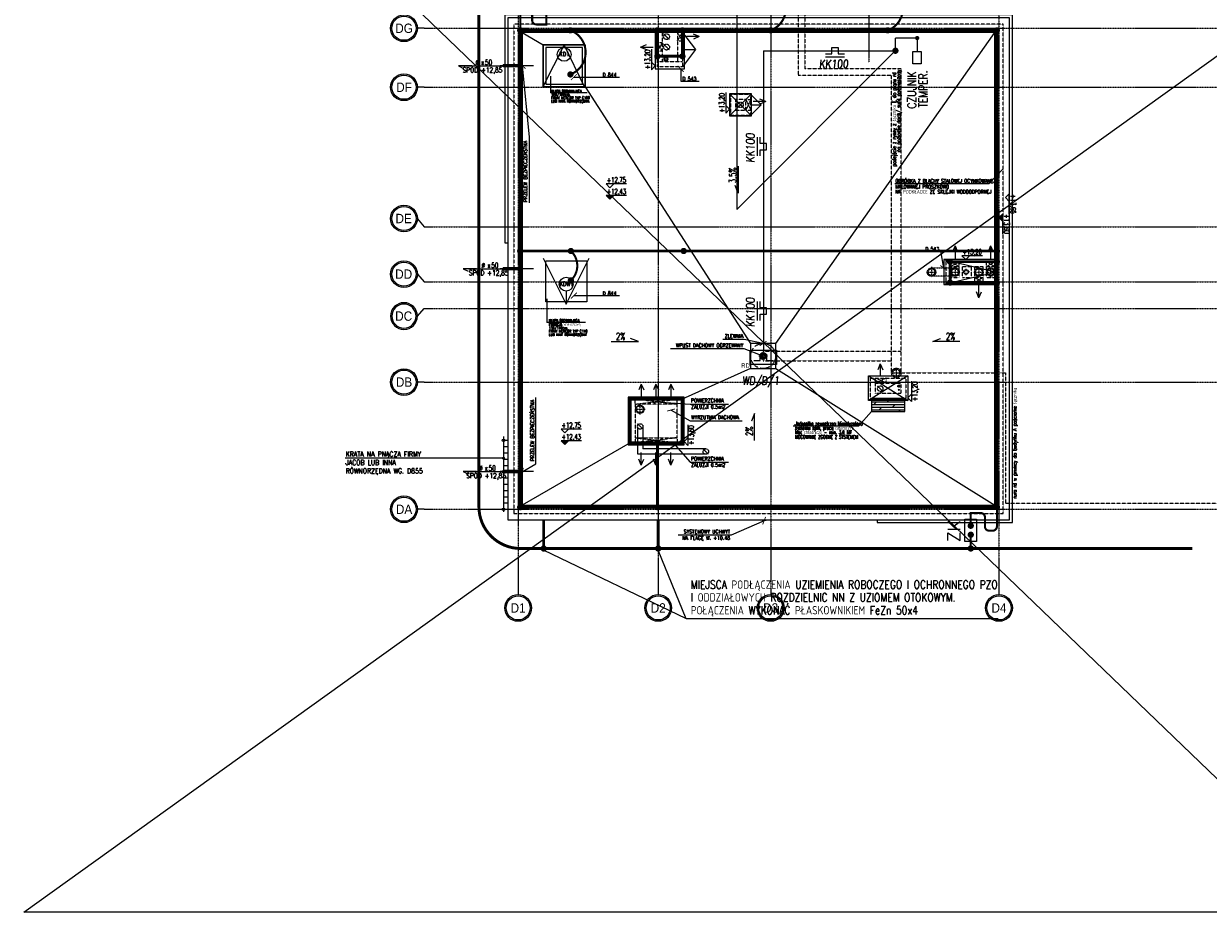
# Model space of a CAD drawing. Extents: x 3880 to 129921, y -116796 to -57711.
# Tile 36 of 110: x 49751 to 52584, y -104168 to -102044. Entities that reach past the tile are written whole.
import ezdxf
from ezdxf.enums import TextEntityAlignment as Align

# ---------------------------------------------------------------- set-up
doc = ezdxf.new("R2010")
doc.units = 0
doc.header["$LTSCALE"] = 2
for name, pattern in [('00-inst$0$DASHDOT', [1, 0.5, -0.25, 0, -0.25]), ('ACAD_ISO02W100', [15, 12, -3]), ('ACAD_ISO10W100', [18.5, 12, -3, 0.5, -3]), ('CENTER', [2, 1.25, -0.25, 0.25, -0.25]), ('DASHED', [0.75, 0.5, -0.25]), ('DASHED2', [0.375, 0.25, -0.125]), ('HIDDEN', [9.525, 6.35, -3.175])]:
    doc.linetypes.add(name, pattern=pattern)
doc.layers.get('0').update_dxf_attribs({"color": 101, "linetype": 'CONTINUOUS'})
for name, color, linetype in [('BEMM_OPIS_OKIEN', 51, 'CONTINUOUS'), ('E35', 6, 'CONTINUOUS'), ('E50', 3, 'CONTINUOUS'), ('Fas-metal-widok', 8, 'CONTINUOUS'), ('ins-kan-deszcz', 132, 'CONTINUOUS'), ('Ins-went', 141, 'CONTINUOUS'), ('Ins-wod', 152, 'CONTINUOUS'), ('Ins-wod-opis', 155, 'CONTINUOUS'), ('Mks-piony', 86, 'CONTINUOUS'), ('Opis-info', 2, 'CONTINUOUS'), ('Opis-rzedne', 52, 'CONTINUOUS'), ('Opis-spadki', 61, 'CONTINUOUS'), ('Opis-wykonczen', 2, 'CONTINUOUS'), ('Os-osie glowne', 1, 'CENTER'), ('Os-osie-opis', 2, 'CONTINUOUS'), ('Sch-opis', 51, 'CONTINUOUS'), ('W-idok', 9, 'CONTINUOUS'), ('W-izol-w', 144, 'CONTINUOUS'), ('W-przebicia-ściany', 223, 'CONTINUOUS'), ('W-widok-spadki', 61, 'CONTINUOUS')]:
    doc.layers.add(name, color=color, linetype=linetype)
doc.styles.add('dwg_opis duży', font='ARIAL.TTF', dxfattribs={"width": 0.9})
doc.styles.add('dwg_opis podstawowy', font='romans.shx', dxfattribs={"width": 0.9})
doc.styles.add('ROMANS', font='romans', dxfattribs={"width": 0.85})
doc.styles.add('TYTUL2', font='ARIAL.TTF')
doc.dimstyles.new('CHMIELNA', dxfattribs={"dimscale": 3.5, "dimtxt": 4, "dimasz": 1.5, "dimexe": 3, "dimexo": 0, "dimgap": 1, "dimtad": 1, "dimdec": 1, "dimrnd": 0.5, "dimzin": 12, "dimdsep": 46, "dimtxsty": 'ROMANS', "dimblk": 'DIMTICK', "dimcen": 0.09, "dimse1": 1, "dimse2": 1, "dimclrd": 143, "dimclrt": 53, "dimadec": 0, "dimazin": 0, "dimtfac": 1, "dimtdec": 1, "dimtix": 1, "dimtmove": 2, "dimatfit": 2, "dimldrblk": 'ARCHTICK', "dimfxl": 0, "dimtolj": 1, "dimtzin": 0, "dimarcsym": 0})

# ---------------------------------------------------------------- blocks, each defined once
blk = doc.blocks.new('A$C5F9C5678')
at = {"layer": 'E35'}
for p, q in [((-54.2, 9.9), (-39.2, 9.9)), ((-39.2, 9.9), (-39.2, 24.9)), ((-39.2, 24.9), (-24.2, 24.9)), ((-24.2, 24.9), (-24.2, 9.9)), ((-24.2, 9.9), (-9.2, 9.9))]:
    blk.add_line(p, q, dxfattribs=at)
blk.add_lwpolyline([(-63.3, 34.4), (0, 34.4), (0, 0), (-63.3, 0)], close=True, dxfattribs=at)
blk = doc.blocks.new('A$C396C56EA')
at = {"layer": 'E35'}
for p, q in [((0, 0), (45, 0)), ((0, -6.9), (15, -6.9)), ((15, -6.9), (15, -21.9)), ((15, -21.9), (30, -21.9)), ((30, -21.9), (30, -6.9)), ((30, -6.9), (45, -6.9))]:
    blk.add_line(p, q, dxfattribs=at)
blk = doc.blocks.new('_kgjdskfgjkfh')
at = {"linetype": 'ACAD_ISO10W100'}
for p, q in [((10, 0), (-10, 0)), ((0, 10), (0, -10))]:
    blk.add_line(p, q, dxfattribs=at)
at = {"linetype": 'Continuous', "ltscale": 7}
for p, q in [((-8, 0), (-5, 0)), ((-7.6, 2.5), (-4.8, 1.5)), ((-6.5, 4.7), (-4, 2.9)), ((-4.7, 6.5), (-2.9, 4)), ((-2.5, 7.6), (-1.5, 4.8)), ((0, 8), (0, 5)), ((2.5, 7.6), (1.5, 4.8)), ((4.7, 6.5), (2.9, 4)), ((6.5, 4.7), (4, 2.9)), ((7.6, 2.5), (4.8, 1.5)), ((8, 0), (5, 0)), ((-7.6, -2.5), (-4.8, -1.5)), ((-6.5, -4.7), (-4, -2.9)), ((-4.7, -6.5), (-2.9, -4)), ((-2.5, -7.6), (-1.5, -4.8)), ((0, -8), (0, -5)), ((2.5, -7.6), (1.5, -4.8)), ((4.7, -6.5), (2.9, -4)), ((6.5, -4.7), (4, -2.9)), ((7.6, -2.5), (4.8, -1.5))]:
    blk.add_line(p, q, dxfattribs=at)
at = {"linetype": 'ACAD_ISO02W100'}
blk.add_circle((0, 0), 30, dxfattribs=at)
at = {"linetype": 'Continuous', "ltscale": 7}
for radius in [8, 5]:
    blk.add_circle((0, 0), radius, dxfattribs=at)
blk = doc.blocks.new('_STRZAŁKA_WENT')
for q in [(-6, -14), (0, -30.2), (6, -14)]:
    blk.add_line((0, 0), q)
blk = doc.blocks.new('dwg_kota kons 50')
blk.add_hatch(color=256).paths.add_polyline_path([(9, 9), (-9, 9), (0, 0)])
blk.add_lwpolyline([(39.75, 9), (-9, 9), (0, 0), (9, 9)])
at = {"style": 'dwg_opis podstawowy', "width": 0.6}
blk.add_attdef('KOTA_KONS', text='', height=12.75, dxfattribs=at).set_placement((15.375, 8.25), align=Align.BOTTOM_CENTER)
blk = doc.blocks.new('dwg_kota arch 50')
blk.add_lwpolyline([(39.75, 9), (-9, 9), (0, 0), (9, 9)])
at = {"style": 'dwg_opis podstawowy', "width": 0.6}
blk.add_attdef('KOTA_ARCH', text='', height=12.75, dxfattribs=at).set_placement((15.375, 8.25), align=Align.BOTTOM_CENTER)
blk = doc.blocks.new('ozn_opis-schodów1-rzut')
at = {"style": 'ROMANS', "width": 0.7}
blk.add_text('x', height=12, dxfattribs=at).set_placement((-3.3, 3))
at = {"ltscale": 25, "style": 'ROMANS', "width": 0.7}
blk.add_attdef('Ilość', text='', height=12, dxfattribs=at).set_placement((-7.7, 3), align=Align.RIGHT)
blk.add_attdef('Wysokość', (6.2, 3), '', height=12, dxfattribs=at)
blk.add_attdef('Długość', text='', height=12, dxfattribs=at).set_placement((0.4, -15), align=Align.CENTER)
blk = doc.blocks.new('_opis_osi_liczbowy')
blk.add_hatch(color=256).paths.add_polyline_path([(32, 32), (32, 28.8, -1), (32, -28.8), (32, -32, 1)])
for radius in [32, 28.8]:
    blk.add_circle((32, 0), radius)
at = {"style": 'dwg_opis duży', "width": 0.9}
blk.add_attdef('AXNAMEH', text='', height=22.4, rotation=90, dxfattribs=at).set_placement((32, 0), align=Align.MIDDLE_CENTER)
blk = doc.blocks.new('_opis_osi')
blk.add_hatch(color=256).paths.add_polyline_path([(32, -32), (28.8, -32, -1), (-28.8, -32), (-32, -32, 1)])
for radius in [32, 28.8]:
    blk.add_circle((0, -32), radius)
at = {"style": 'dwg_opis duży', "width": 0.9}
blk.add_attdef('AXNAMEV', text='', height=22.4, rotation=90, dxfattribs=at).set_placement((0, -32), align=Align.MIDDLE_CENTER)
blk = doc.blocks.new('_GFKJGKJ')
at = {"linetype": 'DASHED', "ltscale": 0.3}
for p, q in [((-11.2, 0), (11.3, 0)), ((0, 11.3), (0, -11.2))]:
    blk.add_line(p, q, dxfattribs=at)
for radius in [11.3, 8.25]:
    blk.add_circle((0, 0), radius, dxfattribs=at)
blk = doc.blocks.new('DIMTICK')
for p, q in [((-1, 0), (1, 0)), ((0, 1), (0, -1))]:
    blk.add_line(p, q)
at = {"const_width": 0.141}
blk.add_lwpolyline([(0.71, 0.71), (-0.71, -0.71)], dxfattribs=at)
blk = doc.blocks.new('ks110')
at = {"layer": 'Mks-piony', "color": 8, "linetype": '00-inst$0$DASHDOT', "ltscale": 5}
for p, q in [((661.7, 3062.2), (661.7, 3077.2)), ((654.2, 3069.7), (669.2, 3069.7))]:
    blk.add_line(p, q, dxfattribs=at)
at = {"layer": 'Mks-piony', "color": 8}
blk.add_circle((661.7, 3069.7), 7.5, dxfattribs=at)
at = {"layer": 'Mks-piony'}
blk.add_circle((661.7, 3069.7), 5.5, dxfattribs=at)
blk = doc.blocks.new('SPADKI')
at = {"ltscale": 25}
blk.add_lwpolyline([(0, 0), (0, -70), (-8, -50), (-8, -50)], dxfattribs=at)
at = {"ltscale": 25, "style": 'ROMANS', "width": 0.7}
blk.add_attdef('SP%', text='', height=18, rotation=90, dxfattribs=at).set_placement((-4.9, -24), align=Align.CENTER)
blk = doc.blocks.new('_SFHGFHDFHGJHK')
for p, q in [((-10, 9), (-10, -171)), ((-10, 0), (0, 0)), ((-10, -15), (0, -15)), ((-10, -30), (0, -30)), ((-10, -45), (0, -45)), ((-10, -60), (0, -60)), ((-10, -75), (0, -75)), ((-10, -90), (0, -90)), ((-10, -105), (0, -105)), ((-10, -120), (0, -120)), ((-10, -135), (0, -135)), ((-10, -150), (0, -150)), ((-10, -165), (0, -165))]:
    blk.add_line(p, q)
for centre in [(-10, 0), (-10, -75), (-10, -165)]:
    blk.add_circle(centre, 3)

msp = doc.modelspace()

# ---------------------------------------------------------------- hatches: boundary and pattern name
at = {"layer": 'Ins-went', "linetype": 'DASHED'}
h = msp.add_hatch(color=256, dxfattribs=at)
h.paths.add_polyline_path([(51841.533, -102919.223, 1), (51846.784, -102919.223, 1)])
h.paths.add_polyline_path([(51846.784, -102910.296, 1), (51841.533, -102910.296, 1)])
at = {"layer": 'Ins-went'}
h = msp.add_hatch(dxfattribs=at)
h.set_pattern_fill('DOLMIT', color=256, style=0)
h.set_pattern_definition([(6e-10, (486549.4226, -26913.1664), (-6e-11, 6.35), []), (45, (486549.423, -26913.166), (-12.69999134, 12.69999134), [8.98026, -17.9605])])
h.paths.add_polyline_path([(51858.547, -102971.117), (51858.547, -102941.117), (51778.547, -102941.117), (51778.547, -102971.117)])
at = {"layer": 'Opis-wykonczen'}
h = msp.add_hatch(color=256, dxfattribs=at)
edge = h.paths.add_edge_path()
edge.add_arc((50898.547, -103082.743), 2.5, 0, 360)

# ---------------------------------------------------------------- linework, layer by layer
at = {"layer": 'BEMM_OPIS_OKIEN'}
for p, q in [((51043.512, -102094.82), (51043.512, -102100.82)), ((51048.547, -102683.058), (51048.547, -102714.82))]:
    msp.add_line(p, q, dxfattribs=at)
for centre in [(51043.512, -102117.32), (51048.547, -102666.558)]:
    msp.add_circle(centre, 16.5, dxfattribs=at)
at = {"layer": 'E35'}
for p, q in [((51456.478, -101449.523), (51456.478, -102488.036)), ((49751.035, -104168.398), (53103.642, -101763.116)), ((52936.569, -104168.398), (50436.036, -101763.116)), ((51840.405, -102104.108), (51456.478, -102488.036)), ((51335.981, -103466.542), (50994.598, -103302.37)), ((51335.587, -103466.542), (51268.547, -103302.37)), ((52081.342, -103466.542), (51335.587, -103466.542)), ((53103.642, -104168.398), (49751.035, -104168.398))]:
    msp.add_line(p, q, dxfattribs=at)
for points, const_width in [([(51885.335, -102078.12, 1), (51890.335, -102078.12, 1)], 5), ([(52018.492, -103246.684, 1), (52013.694, -103241.886, 1)], 6.785), ([(52018.452, -103268.104, 1), (52013.654, -103263.306, 1)], 6.785)]:
    msp.add_lwpolyline(points, format="xyb", close=True, dxfattribs=dict(at, const_width=const_width))
at = {"layer": 'E35', "ltscale": 0.5}
msp.add_lwpolyline([(51877.835, -102110.117), (51897.835, -102110.117), (51897.835, -102140.141), (51877.835, -102140.141)], close=True, dxfattribs=at)
at = {"layer": 'E35'}
msp.add_lwpolyline([(52029.915, -103281.495), (52002.192, -103281.495), (52002.192, -103228.495), (52029.915, -103228.495)], close=True, dxfattribs=at)
at = {"layer": 'E50'}
for p, q in [((51835.924, -102108.589), (51835.924, -102078.12)), ((51887.835, -102078.12), (51835.924, -102078.12)), ((51887.835, -102078.12), (51887.835, -102110.117)), ((51519.989, -102108.719), (51829.925, -102108.719)), ((51519.989, -102108.719), (51519.989, -102824.501)), ((52016.093, -103244.285), (52016.093, -103216.661))]:
    msp.add_line(p, q, dxfattribs=at)
at = {"layer": 'E50', "linetype": 'HIDDEN', "ltscale": 10, "const_width": 7}
msp.add_lwpolyline([(52546.347, -101912.672), (50939.747, -101912.672, 0.41421356), (50839.747, -102012.672), (50839.747, -103198.62, 0.41421356), (50939.747, -103298.62), (52546.347, -103298.62)], format="xyb", dxfattribs=at)
at = {"layer": 'E50', "const_width": 5}
for points in [[(51537.547, -102059.82, 0.69069596), (51537.547, -101954.421, -2.64159236)], [(51817.547, -102059.82, 0.69069596), (51817.547, -101954.421, -2.64159236)], [(51058.58, -102165.219, 0.69069596), (51058.58, -102059.82, -2.64159236)], [(51059.679, -102657.652, 0.43640741), (51059.679, -102587.338, -2.64159236)]]:
    msp.add_lwpolyline(points, format="xyb", dxfattribs=at)
at = {"layer": 'E50', "linetype": 'Continuous', "const_width": 5}
for points in [[(51001.002, -101990.964), (51001.002, -102045.708), (50977.108, -102045.708, -0.41421356), (50967.108, -102035.708), (50967.108, -102019.164, 0.41421356), (50957.108, -102009.164), (50948.547, -102009.164, 0.41421356), (50938.547, -102019.164), (50938.547, -102059.82)], [(52016.093, -103244.285), (52016.093, -103213.932), (52039.987, -103213.932, -0.41421356), (52049.987, -103223.932), (52049.987, -103246.05, 0.41421356), (52059.987, -103256.05), (52068.547, -103256.05, 0.41421356), (52078.547, -103246.05), (52078.547, -103199.82)]]:
    msp.add_lwpolyline(points, format="xyb", dxfattribs=at)
at = {"layer": 'E50', "const_width": 7.5}
for points in [[(50938.547, -102063.57, 1), (50938.547, -102056.07, 1)], [(50938.547, -102063.57, 1), (50938.547, -102056.07, 1)], [(51058.58, -102063.57, 1), (51058.58, -102056.07, 1)], [(51266.547, -102063.57, 1), (51266.547, -102056.07, 1)], [(51326.547, -102063.57, 1), (51326.547, -102056.07, 1)], [(51537.547, -102063.57, 1), (51537.547, -102056.07, 1)], [(51817.547, -102063.57, 1), (51817.547, -102056.07, 1)], [(52078.547, -102063.57, 1), (52078.547, -102056.07, 1)], [(51835.924, -102112.339, 1), (51835.924, -102104.839, 1)], [(51266.547, -102125.57, 1), (51266.547, -102118.07, 1)], [(51326.547, -102125.57, 1), (51326.547, -102118.07, 1)], [(51058.58, -102168.969, 1), (51058.58, -102161.469, 1)], [(50938.547, -102591.088, 1), (50938.547, -102583.588, 1)], [(51059.679, -102591.088, 1), (51059.679, -102583.588, 1)], [(51329.547, -102591.088, 1), (51329.547, -102583.588, 1)], [(52078.547, -102591.633, 1), (52078.547, -102584.133, 1)], [(51966.547, -102616.57, 1), (51966.547, -102609.07, 1)], [(52078.547, -102616.57, 1), (52078.547, -102609.07, 1)], [(51059.679, -102661.402, 1), (51059.679, -102653.902, 1)], [(51966.547, -102666.57, 1), (51966.547, -102659.07, 1)], [(52078.547, -102666.57, 1), (52078.547, -102659.07, 1)], [(51266.854, -103049.57, 1), (51266.854, -103042.07, 1)], [(50938.547, -103203.57, 1), (50938.547, -103196.07, 1)], [(51266.854, -103203.57, 1), (51266.854, -103196.07, 1)], [(52078.547, -103196.07, 1), (52078.547, -103203.57, 1)], [(52078.547, -103203.57, 1), (52078.547, -103196.07, 1)], [(52016.093, -103240.535, 1), (52016.093, -103248.035, 1)], [(52016.053, -103261.955, 1), (52016.053, -103269.455, 1)], [(50994.598, -103302.37, 1), (50994.598, -103294.87, 1)], [(51268.547, -103302.37, 1), (51268.547, -103294.87, 1)], [(52016.053, -103294.87, 1), (52016.053, -103302.37, 1)]]:
    msp.add_lwpolyline(points, format="xyb", close=True, dxfattribs=at)
at = {"layer": 'E50', "const_width": 7}
for points in [[(50938.547, -102059.82), (50938.547, -103199.82), (52078.547, -103199.82), (52078.547, -102059.82), (50938.547, -102059.82)], [(51266.547, -102059.82), (51266.547, -102121.82), (51326.547, -102121.82), (51326.547, -102059.82)], [(50938.547, -102587.338), (52078.547, -102587.338)], [(51966.547, -102612.82), (51966.547, -102662.82), (52078.547, -102662.82)], [(51966.547, -102612.82), (52078.547, -102612.82)], [(51201.547, -102941.82), (51325.547, -102941.82), (51325.547, -103045.82), (51201.547, -103045.82), (51201.547, -102941.82)], [(51266.854, -103042.82), (51266.854, -103199.82)], [(50994.598, -103229.82), (50994.598, -103298.62)], [(51268.547, -103229.82), (51268.547, -103298.62)]]:
    msp.add_lwpolyline(points, dxfattribs=at)
at = {"layer": 'E50', "linetype": 'HIDDEN', "const_width": 5}
msp.add_lwpolyline([(52016.053, -103298.62), (52016.053, -103265.705)], dxfattribs=at)
at = {"layer": 'ins-kan-deszcz', "linetype": 'DASHED', "ltscale": 0.5}
for p, q in [((51838, -102878.82), (52099.516, -102878.82)), ((52099.516, -102878.82), (52099.516, -103190.094)), ((52099.516, -103190.094), (53291.788, -103190.094))]:
    msp.add_line(p, q, dxfattribs=at)
at = {"layer": 'Ins-went', "linetype": 'DASHED2', "ltscale": 0.3}
for p, q in [((51295.619, -102081.891), (51281.476, -102067.749)), ((51295.619, -102106.891), (51281.476, -102092.749)), ((51472.135, -102244.408), (51458.96, -102231.232)), ((51909.825, -102637.82), (51934.378, -102637.82)), ((51922.102, -102625.544), (51922.102, -102650.096)), ((51966.156, -102637.82), (51990.709, -102637.82)), ((51978.433, -102625.544), (51978.433, -102650.096)), ((52023.156, -102637.863), (52047.709, -102637.863)), ((52035.433, -102625.587), (52035.433, -102650.139)), ((52051.271, -102637.676), (52075.824, -102637.676)), ((52063.547, -102625.399), (52063.547, -102649.952)), ((51806.135, -102922.996), (51792.96, -102909.82)), ((51806.135, -102922.996), (51792.96, -102909.82)), ((51224.883, -102953.544), (51224.883, -102978.096)), ((51212.606, -102965.82), (51237.159, -102965.82)), ((51232.135, -103013.408), (51218.96, -103000.232))]:
    msp.add_line(p, q, dxfattribs=at)
at = {"layer": 'Ins-went'}
for p, q in [((51858.547, -102940.117), (51778.547, -102940.117)), ((51778.547, -102941.117), (51778.547, -102971.117)), ((51858.547, -102971.117), (51858.547, -102941.117)), ((51778.547, -102971.117), (51858.547, -102971.117))]:
    msp.add_line(p, q, dxfattribs=at)
at = {"layer": 'Ins-went', "linetype": 'DASHED', "ltscale": 0.2}
msp.add_line((51388.842, -103073.326), (51375.666, -103060.15), dxfattribs=at)
at = {"layer": 'Ins-went', "linetype": 'DASHED2', "ltscale": 0.3}
for points in [[(51922.102, -102627.82), (51983.547, -102627.82)], [(51983.547, -102647.82), (51922.102, -102647.82)]]:
    msp.add_lwpolyline(points, dxfattribs=at)
at = {"layer": 'Ins-went', "linetype": 'DASHED', "ltscale": 0.2}
for points in [[(51218.96, -103006.82), (51218.96, -103073.326)], [(51232.135, -103006.82), (51232.135, -103060.15)], [(51382.246, -103060.15), (51232.135, -103060.15)], [(51382.246, -103073.326), (51218.96, -103073.326)]]:
    msp.add_lwpolyline(points, dxfattribs=at)
at = {"layer": 'Ins-went', "linetype": 'DASHED2', "ltscale": 0.3}
for centre, radius in [((51288.547, -102074.82), 7), ((51288.547, -102099.82), 7), ((51465.547, -102237.82), 6.588), ((51922.102, -102637.82), 10), ((51922.102, -102637.82), 8), ((51978.433, -102637.82), 10), ((51978.433, -102637.82), 8), ((52035.433, -102637.863), 10), ((52035.433, -102637.863), 8), ((52063.547, -102637.676), 10), ((52063.547, -102637.676), 8), ((51799.547, -102916.408), 6.588), ((51799.547, -102916.408), 6.588), ((51224.883, -102965.82), 10), ((51224.883, -102965.82), 8), ((51225.547, -103006.82), 6.588)]:
    msp.add_circle(centre, radius, dxfattribs=at)
at = {"layer": 'Ins-went', "linetype": 'DASHED'}
msp.add_circle((51844.159, -102910.296), 2.626, dxfattribs=at)
at = {"layer": 'Ins-went', "linetype": 'DASHED', "ltscale": 0.2}
msp.add_circle((51382.254, -103066.738), 6.588, dxfattribs=at)
at = {"layer": 'Ins-wod', "linetype": 'DASHED', "ltscale": 0.5}
for p, q in [((51849.25, -102151.82), (51619.406, -102151.82)), ((51826.75, -102167.82), (51603.406, -102167.82))]:
    msp.add_line(p, q, dxfattribs=at)
for points in [[(51603.406, -96848.501), (51603.406, -102167.82)], [(51619.406, -96848.501), (51619.406, -102151.82)]]:
    msp.add_lwpolyline(points, dxfattribs=at)
at = {"layer": 'Ins-wod', "linetype": 'DASHED2'}
for points in [[(51849.25, -102878.82), (51849.25, -102151.82)], [(51826.75, -102878.82), (51826.75, -102167.82)], [(51519.547, -102827.132), (51849.25, -102827.132)], [(51519.547, -102849.726), (51826.75, -102849.726)]]:
    msp.add_lwpolyline(points, dxfattribs=at)
at = {"layer": 'Mks-piony', "color": 8, "linetype": '00-inst$0$DASHDOT', "ltscale": 5}
for p, q in [((52013.071, -102637.432), (51996.054, -102637.432)), ((52004.868, -102644.932), (52004.868, -102629.932))]:
    msp.add_line(p, q, dxfattribs=at)
at = {"layer": 'Mks-piony'}
msp.add_circle((52004.868, -102637.432), 5.5, dxfattribs=at)
at = {"layer": 'Opis-wykonczen'}
msp.add_lwpolyline([(50898.547, -103082.743), (50519.727, -103082.743)], dxfattribs=at)
msp.add_circle((50898.547, -103082.743), 2.5, dxfattribs=at)
at = {"layer": 'Os-osie glowne'}
for points in [[(51537.547, -95788.505), (51537.547, -103392.711)], [(51772.547, -95788.505), (51772.547, -102137.034)], [(50933.547, -101829.82), (50933.547, -103392.711)], [(51268.547, -101829.82), (51268.547, -103392.711)], [(52083.547, -101829.82), (52083.547, -103392.711)], [(50708.547, -102054.82), (53934.224, -102054.82)], [(50708.547, -102195.82), (53934.224, -102195.82)], [(50708.547, -102529.82), (53934.224, -102529.82)], [(50708.547, -102660.82), (53934.224, -102660.82)], [(50708.547, -102724.82), (53934.224, -102724.82)], [(50708.547, -102900.82), (53934.224, -102900.82)], [(50708.547, -103204.82), (53934.224, -103204.82)]]:
    msp.add_lwpolyline(points, dxfattribs=at)
at = {"layer": 'Os-osie-opis'}
for points in [[(50708.547, -102054.82), (50692.547, -102054.82)], [(50708.547, -102195.82), (50692.547, -102195.82)], [(50692.547, -102510.66), (50708.547, -102529.82)], [(50692.547, -102642.66), (50708.547, -102660.82)], [(50692.547, -102742.98), (50708.547, -102724.82)], [(50708.547, -102900.82), (50692.547, -102900.82)], [(50708.547, -103204.82), (50692.547, -103204.82)], [(50933.547, -103392.711), (50933.547, -103408.711)], [(51268.547, -103392.711), (51268.547, -103408.711)], [(51537.547, -103392.711), (51537.547, -103408.711)], [(52083.547, -103392.711), (52083.547, -103408.711)]]:
    msp.add_lwpolyline(points, dxfattribs=at)
at = {"layer": 'Sch-opis'}
for q in [(51778.547, -102971.117), (51591.309, -103006.195)]:
    msp.add_line((51747.402, -103006.195), q, dxfattribs=at)
for points in [[(51010.896, -102169.219), (51010.896, -102209.467)], [(51098.854, -102209.467), (51010.896, -102209.467)], [(51834.491, -102425.604), (52059.768, -102425.604), (52093.547, -102390.683)], [(51002.154, -102701.447), (51002.154, -102757.885)], [(51095.049, -102757.885), (51002.154, -102757.885)]]:
    msp.add_lwpolyline(points, dxfattribs=at)
at = {"layer": 'W-idok', "linetype": 'DASHED', "ltscale": 0.5}
for p, q in [((51266.547, -102146.82), (51266.547, -102059.82)), ((51278.547, -102134.82), (51278.547, -102059.82)), ((51314.547, -102059.82), (51314.547, -102134.82)), ((51326.547, -102059.82), (51326.547, -102146.82)), ((51326.547, -102134.82), (51266.547, -102134.82)), ((51326.547, -102146.82), (51266.547, -102146.82)), ((52078.547, -102612.82), (51956.433, -102612.82)), ((51956.433, -102612.82), (51956.433, -102662.82)), ((51968.433, -102612.82), (51968.433, -102650.82)), ((51988.433, -102624.82), (51968.433, -102624.82)), ((52017.433, -102624.82), (51996.433, -102624.82)), ((52045.433, -102624.82), (52025.433, -102624.82)), ((52078.547, -102624.82), (52053.433, -102624.82)), ((51956.433, -102662.82), (52078.547, -102662.82)), ((51968.433, -102650.82), (51988.433, -102650.82)), ((51996.433, -102650.82), (52017.433, -102650.82)), ((52025.433, -102650.82), (52045.433, -102650.82)), ((52053.433, -102650.82), (52078.547, -102650.82))]:
    msp.add_line(p, q, dxfattribs=at)
for points in [[(50923.547, -102044.82), (50923.547, -103214.82), (52093.547, -103214.82), (52093.547, -102044.82)], [(50938.547, -102059.82), (50938.547, -103199.82), (52078.547, -103199.82), (52078.547, -102059.82)], [(51441.047, -102213.32), (51441.047, -102262.32), (51490.047, -102262.32), (51490.047, -102213.32)], [(51453.047, -102225.32), (51453.047, -102250.32), (51478.047, -102250.32), (51478.047, -102225.32)], [(51776.547, -102891.117), (51860.547, -102891.117), (51860.547, -102940.117), (51776.547, -102940.117)], [(51788.547, -102903.117), (51848.547, -102903.117), (51848.547, -102928.117), (51788.547, -102928.117)], [(51201.547, -102941.82), (51201.547, -103013.82), (51201.547, -103045.82), (51325.547, -103045.82), (51325.547, -102941.82)], [(51213.547, -102953.82), (51213.547, -103013.82), (51213.547, -103033.82), (51313.547, -103033.82), (51313.547, -102953.82)]]:
    msp.add_lwpolyline(points, close=True, dxfattribs=at)
for points in [[(51326.547, -102084.82), (51314.547, -102064.82)], [(51314.547, -102084.82), (51326.547, -102064.82)], [(51266.547, -102109.82), (51278.547, -102089.82)], [(51278.547, -102109.82), (51266.547, -102089.82)], [(51278.547, -102089.82), (51266.547, -102089.82)], [(51314.547, -102084.82), (51326.547, -102084.82)], [(51278.547, -102109.82), (51266.547, -102109.82)], [(51478.047, -102225.32), (51490.047, -102225.32)], [(51490.047, -102225.32), (51478.047, -102250.32)], [(51478.047, -102225.32), (51490.047, -102250.32)], [(51478.047, -102250.32), (51490.047, -102250.32)], [(51988.433, -102624.82), (51968.433, -102612.82)], [(51988.433, -102612.82), (51968.433, -102624.82)], [(51988.433, -102650.82), (51988.433, -102612.82)], [(52053.433, -102650.82), (52053.433, -102612.82)], [(52073.547, -102624.82), (52053.433, -102612.82)], [(52053.433, -102624.82), (52073.547, -102612.82)], [(51996.433, -102650.82), (51996.433, -102624.82)], [(52017.433, -102650.82), (52017.433, -102624.82)], [(52025.433, -102662.82), (52025.433, -102624.82)], [(52045.433, -102662.82), (52045.433, -102624.82)], [(52045.433, -102650.82), (52025.433, -102662.82)], [(52045.433, -102662.82), (52025.433, -102650.82)], [(51788.547, -102903.117), (51788.547, -102891.117)], [(51813.547, -102903.117), (51788.547, -102891.117)], [(51813.547, -102891.117), (51788.547, -102903.117)], [(51813.547, -102903.117), (51813.547, -102891.117)], [(51213.547, -102953.82), (51213.547, -102941.82)], [(51313.547, -102953.82), (51213.547, -102941.82)], [(51213.547, -102953.82), (51313.547, -102941.82)], [(51313.547, -102953.82), (51313.547, -102941.82)], [(51213.547, -103033.82), (51213.547, -103045.82)], [(51213.547, -103033.82), (51313.547, -103045.82)], [(51313.547, -103033.82), (51213.547, -103045.82)], [(51313.547, -103033.82), (51313.547, -103045.82)]]:
    msp.add_lwpolyline(points, dxfattribs=at)
at = {"layer": 'W-idok'}
for points in [[(51092.282, -102194.838), (51043.547, -102094.82), (50992.282, -102194.838)], [(50993.547, -102094.82), (51093.547, -102094.82), (51093.547, -102194.82), (50993.547, -102194.82), (50993.547, -102094.82)], [(50993.547, -102604.82), (51048.547, -102714.82), (51103.547, -102604.82)]]:
    msp.add_lwpolyline(points, dxfattribs=at)
for points in [[(51093.547, -102094.82), (50993.547, -102094.82), (50993.547, -102194.82), (51093.547, -102194.82)], [(51087.547, -102100.82), (50999.547, -102100.82), (50999.547, -102188.82), (51087.547, -102188.82)], [(50999.547, -102610.82), (51097.547, -102610.82), (51097.547, -102708.82), (50999.547, -102708.82)]]:
    msp.add_lwpolyline(points, close=True, dxfattribs=at)
at = {"layer": 'W-izol-w', "linetype": 'Continuous'}
for p, q in [((50943.547, -102064.82), (50943.547, -103194.82)), ((52073.547, -102064.82), (50943.547, -102064.82)), ((51261.547, -102064.82), (51261.547, -102151.82)), ((51331.547, -102151.82), (51331.547, -102064.82)), ((52073.547, -103194.82), (52073.547, -102064.82)), ((51261.547, -102151.82), (51331.547, -102151.82)), ((52073.547, -102607.82), (51951.433, -102607.82)), ((51951.433, -102607.82), (51951.433, -102667.82)), ((51951.433, -102667.82), (52073.547, -102667.82)), ((50943.547, -103194.82), (52073.547, -103194.82))]:
    msp.add_line(p, q, dxfattribs=at)
for points in [[(50901.547, -102022.82), (50901.547, -102567.82), (50908.547, -102567.82), (50908.547, -103229.82), (51792.547, -103229.82), (51792.547, -103236.82), (52115.547, -103236.82), (52115.547, -102022.82)], [(50908.547, -102029.82), (50908.547, -103229.82), (52108.547, -103229.82), (52108.547, -102029.82)], [(51439.047, -102211.32), (51439.047, -102264.32), (51492.047, -102264.32), (51492.047, -102211.32)], [(51771.547, -102886.117), (51865.547, -102886.117), (51865.547, -102945.117), (51771.547, -102945.117)], [(51196.547, -102936.82), (51196.547, -103013.82), (51196.547, -103050.82), (51330.547, -103050.82), (51330.547, -102936.82)], [(51526.904, -103229.82), (51526.904, -103231.82), (51516.904, -103231.82), (51516.904, -103229.82)]]:
    msp.add_lwpolyline(points, close=True, dxfattribs=at)
for points in [[(51439.047, -102211.32), (51492.047, -102264.32)], [(51492.047, -102211.32), (51439.047, -102264.32)], [(51951.433, -102607.82), (52078.547, -102637.863), (51951.433, -102667.82)], [(51771.547, -102886.117), (51865.547, -102945.117)], [(51865.547, -102886.117), (51771.547, -102945.117)]]:
    msp.add_lwpolyline(points, dxfattribs=at)
at = {"layer": 'W-przebicia-ściany'}
for p, q in [((50795.111, -102144.82), (50894.967, -102144.82)), ((50815.841, -102629.82), (50915.697, -102629.82)), ((50809.666, -103114.82), (50909.522, -103114.82))]:
    msp.add_line(p, q, dxfattribs=at)
for points in [[(50822.884, -102144.82), (50791.066, -102144.82), (50802.621, -102150.655)], [(50970.121, -102144.82), (50890.437, -102144.82)], [(50898.117, -102147.32), (50898.117, -102142.32)], [(50908.547, -102142.32), (50898.117, -102142.32)], [(50908.122, -102147.32), (50898.117, -102147.32)], [(50908.122, -102147.32), (50943.547, -102142.32)], [(50943.547, -102147.32), (50908.122, -102147.32)], [(50943.547, -102142.32), (50908.547, -102142.32)], [(50908.547, -102142.32), (50943.547, -102147.32)], [(50834.196, -102629.82), (50802.377, -102629.82), (50813.933, -102635.655)], [(50970.121, -102629.82), (50890.437, -102629.82)], [(50898.117, -102632.32), (50898.117, -102627.32)], [(50908.547, -102627.32), (50898.117, -102627.32)], [(50908.122, -102632.32), (50898.117, -102632.32)], [(50908.122, -102632.32), (50943.547, -102627.32)], [(50943.547, -102632.32), (50908.122, -102632.32)], [(50943.547, -102627.32), (50908.547, -102627.32)], [(50908.547, -102627.32), (50943.547, -102632.32)], [(50834.196, -103114.82), (50802.377, -103114.82), (50813.933, -103120.655)], [(50970.121, -103114.82), (50890.437, -103114.82)], [(50898.117, -103117.32), (50898.117, -103112.32)], [(50908.547, -103112.32), (50898.117, -103112.32)], [(50908.122, -103117.32), (50898.117, -103117.32)], [(50908.122, -103117.32), (50943.547, -103112.32)], [(50943.547, -103117.32), (50908.122, -103117.32)], [(50943.547, -103112.32), (50908.547, -103112.32)], [(50908.547, -103112.32), (50943.547, -103117.32)]]:
    msp.add_lwpolyline(points, dxfattribs=at)
at = {"layer": 'W-widok-spadki'}
for points in [[(50943.547, -102064.82), (50993.547, -102094.82)], [(51326.547, -102064.82), (51357.547, -102105.82), (51326.547, -102146.82)], [(51549.547, -102808.382), (52073.547, -102064.82)], [(51326.547, -102105.82), (51357.547, -102105.82)], [(51093.547, -102194.82), (51489.547, -102808.382)], [(51490.047, -102213.32), (51514.547, -102237.82), (51490.047, -102262.32)], [(51490.047, -102237.82), (51514.547, -102237.82)], [(51489.547, -102868.382), (51325.547, -102941.82)], [(51549.547, -102868.382), (52073.547, -103194.82)], [(51201.547, -103045.82), (50943.547, -103194.82)]]:
    msp.add_lwpolyline(points, dxfattribs=at)
msp.add_lwpolyline([(51489.547, -102808.382), (51489.547, -102868.382), (51549.547, -102868.382), (51549.547, -102808.382)], close=True, dxfattribs=at)

# ---------------------------------------------------------------- block references
at = {"layer": 'E35', "xscale": -1, "rotation": 180}
msp.add_blockref('A$C396C56EA', (51668.829, -102123.076), dxfattribs=at)
at = {"layer": 'E35', "rotation": 90}
for p in [(51505.631, -102360.195), (51505.631, -102753.208)]:
    msp.add_blockref('A$C396C56EA', p, dxfattribs=at)
at = {"layer": 'E35'}
msp.add_blockref('A$C5F9C5678', (51551.661, -102858.867), dxfattribs=at)
at = {"layer": 'Fas-metal-widok'}
msp.add_blockref('_SFHGFHDFHGJHK', (50908.547, -103039.82), dxfattribs=at)
at = {"layer": 'Ins-went'}
for p, rotation in [((51366.785, -102074.82), 270), ((51525.975, -102230.104), 270), ((52035.433, -102699.037), 180), ((51263.185, -103099.254), 180), ((51299.032, -103099.254), 180)]:
    msp.add_blockref('_STRZAŁKA_WENT', p, dxfattribs=dict(at, rotation=rotation))
at = {"layer": 'Ins-went', "xscale": -1}
for p, rotation in [((51226.31, -102099.82), 90), ((51228.063, -103099.254), 180)]:
    msp.add_blockref('_STRZAŁKA_WENT', p, dxfattribs=dict(at, rotation=rotation))
for p in [(51978.433, -102575.269), (52063.49, -102575.269), (51799.547, -102857.323), (51263.185, -102905.609), (51299.032, -102905.609)]:
    msp.add_blockref('_STRZAŁKA_WENT', p, dxfattribs=at)
at = {"layer": 'Ins-went'}
msp.add_blockref('_STRZAŁKA_WENT', (51228.063, -102905.609), dxfattribs=at)
at = {"layer": 'Ins-wod', "rotation": 270}
msp.add_blockref('_kgjdskfgjkfh', (51519.547, -102838.382), dxfattribs=at)
at = {"layer": 'Ins-wod'}
msp.add_blockref('_GFKJGKJ', (51838, -102878.82), dxfattribs=at)
at = {"layer": 'Mks-piony', "xscale": -0.6999999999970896, "yscale": 0.6999999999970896, "zscale": 0.7}
msp.add_blockref('ks110', (51750.078, -104276.879), dxfattribs=at)
at = {"layer": 'Opis-rzedne'}
for name, p, rotation, values in [('dwg_kota arch 50', (51261.547, -102144.901), 90, {'KOTA_ARCH': '+13,20'}), ('dwg_kota arch 50', (51439.047, -102248.52), 90, {'KOTA_ARCH': '+13,20'}), ('dwg_kota arch 50', (52099.228, -102459.691), 270, {'KOTA_ARCH': '+13,65'}), ('dwg_kota kons 50', (52083.547, -102507.466), 270, {'KOTA_KONS': '+13,60'})]:
    msp.add_blockref(name, p, dxfattribs=dict(at, rotation=rotation)).add_auto_attribs(values)
for name, p, values in [('dwg_kota arch 50', (51153.143, -102435.965), {'KOTA_ARCH': '+12,75'}), ('dwg_kota kons 50', (51153.143, -102463.511), {'KOTA_KONS': '+12,43'}), ('dwg_kota arch 50', (52004.046, -102607.82), {'KOTA_ARCH': '+13,20'}), ('dwg_kota arch 50', (51045.195, -103022.331), {'KOTA_ARCH': '+12,75'}), ('dwg_kota kons 50', (51045.195, -103049.877), {'KOTA_KONS': '+12,43'})]:
    msp.add_blockref(name, p, dxfattribs=at).add_auto_attribs(values)
ref = msp.add_blockref('dwg_kota arch 50', (51865.547, -102938.28), dxfattribs=dict(at, xscale=-1, rotation=270))
ref.add_attrib('KOTA_ARCH', '+13,20', dxfattribs={"layer": '0', "height": 12.75, "rotation": 90, "style": 'dwg_opis podstawowy', "width": 0.6}).set_placement((51892.619, -102922.905), align=Align.BOTTOM_CENTER)
ref = msp.add_blockref('dwg_kota arch 50', (51330.547, -103043.007), dxfattribs=dict(at, xscale=-1, rotation=270))
ref.add_attrib('KOTA_ARCH', '+13,60', dxfattribs={"layer": '0', "height": 12.75, "rotation": 90, "style": 'dwg_opis podstawowy', "width": 0.6}).set_placement((51357.619, -103027.632), align=Align.BOTTOM_CENTER)
at = {"layer": 'Opis-spadki', "xscale": 0.9245656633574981, "yscale": 0.924565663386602, "zscale": 0.9245656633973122}
msp.add_blockref('SPADKI', (51459.739, -102384.288), dxfattribs=at).add_auto_attribs({'SP%': '3.5%'})
at = {"layer": 'Opis-spadki'}
ref = msp.add_blockref('SPADKI', (51156.395, -102803.863), dxfattribs=dict(at, xscale=-0.9245656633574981, yscale=0.924565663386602, zscale=0.9245656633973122, rotation=90))
ref.add_attrib('SP%', '2%', dxfattribs={"layer": '0', "ltscale": 25, "height": 16.6422, "style": 'ROMANS', "width": 0.7}).set_placement((51178.629, -102799.335), align=Align.CENTER)
at = {"layer": 'Opis-spadki', "xscale": 0.9245656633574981, "yscale": 0.924565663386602, "zscale": 0.9245656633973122, "rotation": 270}
msp.add_blockref('SPADKI', (51989.956, -102803.863), dxfattribs=at).add_auto_attribs({'SP%': '2%'})
at = {"layer": 'Opis-spadki'}
ref = msp.add_blockref('SPADKI', (51499.01, -103040.624), dxfattribs=dict(at, xscale=-0.9245656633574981, yscale=0.924565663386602, zscale=0.9245656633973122, rotation=180))
ref.add_attrib('SP%', '2%', dxfattribs={"layer": '0', "ltscale": 25, "height": 16.6422, "rotation": 90, "style": 'ROMANS', "width": 0.7}).set_placement((51494.483, -103018.391), align=Align.CENTER)
at = {"layer": 'Os-osie-opis'}
ref = msp.add_blockref('_opis_osi', (50692.547, -102054.82), dxfattribs=dict(at, rotation=270))
ref.add_attrib('AXNAMEV', 'DG', dxfattribs={"layer": '0', "height": 22.4, "style": 'dwg_opis duży', "width": 0.9}).set_placement((50660.712, -102054.82), align=Align.MIDDLE_CENTER)
ref = msp.add_blockref('_opis_osi', (50692.547, -102195.82), dxfattribs=dict(at, rotation=270))
ref.add_attrib('AXNAMEV', 'DF', dxfattribs={"layer": '0', "height": 22.4, "style": 'dwg_opis duży', "width": 0.9}).set_placement((50660.712, -102195.82), align=Align.MIDDLE_CENTER)
ref = msp.add_blockref('_opis_osi', (50692.547, -102509.66), dxfattribs=dict(at, rotation=270))
ref.add_attrib('AXNAMEV', 'DE', dxfattribs={"layer": '0', "height": 22.4, "style": 'dwg_opis duży', "width": 0.9}).set_placement((50659.832, -102509.66), align=Align.MIDDLE_CENTER)
ref = msp.add_blockref('_opis_osi', (50692.547, -102642.66), dxfattribs=dict(at, rotation=270))
ref.add_attrib('AXNAMEV', 'DD', dxfattribs={"layer": '0', "height": 22.4, "style": 'dwg_opis duży', "width": 0.9}).set_placement((50659.832, -102642.66), align=Align.MIDDLE_CENTER)
ref = msp.add_blockref('_opis_osi', (50692.547, -102742.98), dxfattribs=dict(at, xscale=-1, rotation=270))
ref.add_attrib('AXNAMEV', 'DC', dxfattribs={"layer": '0', "height": 22.4, "style": 'dwg_opis duży', "width": 0.9}).set_placement((50659.832, -102742.98), align=Align.MIDDLE_CENTER)
ref = msp.add_blockref('_opis_osi', (50692.547, -102900.82), dxfattribs=dict(at, rotation=270))
ref.add_attrib('AXNAMEV', 'DB', dxfattribs={"layer": '0', "height": 22.4, "style": 'dwg_opis duży', "width": 0.9}).set_placement((50660.712, -102900.82), align=Align.MIDDLE_CENTER)
ref = msp.add_blockref('_opis_osi', (50692.547, -103204.82), dxfattribs=dict(at, rotation=270))
ref.add_attrib('AXNAMEV', 'DA', dxfattribs={"layer": '0', "height": 22.4, "style": 'dwg_opis duży', "width": 0.9}).set_placement((50660.712, -103204.82), align=Align.MIDDLE_CENTER)
at = {"layer": 'Os-osie-opis', "rotation": 270}
for p, values in [((50933.547, -103408.711), {'AXNAMEH': 'D1'}), ((51268.547, -103408.711), {'AXNAMEH': 'D2'}), ((51537.547, -103408.711), {'AXNAMEH': 'D3'}), ((52083.547, -103408.711), {'AXNAMEH': 'D4'})]:
    msp.add_blockref('_opis_osi_liczbowy', p, dxfattribs=at).add_auto_attribs(values)
at = {"layer": 'W-przebicia-ściany'}
for p in [(50847.8, -102145.534), (50862.671, -102630.534), (50856.496, -103115.534)]:
    msp.add_blockref('ozn_opis-schodów1-rzut', p, dxfattribs=at).add_auto_attribs({'Ilość': '%%C', 'Wysokość': '50', 'Długość': 'SPÓD +12,85'})

# ---------------------------------------------------------------- texts
at = {"layer": 'BEMM_OPIS_OKIEN', "style": 'ROMANS', "width": 0.7}
for tag, p in [('KD1', (51044.009, -102116.655)), ('KDW1', (51049.044, -102665.894))]:
    msp.add_attdef(tag, text='***', height=10.5104, dxfattribs=at).set_placement(p, align=Align.MIDDLE)
at = {"layer": 'E35', "style": 'ROMANS', "oblique": 5, "width": 0.8}
for s, p in [('KK100', (51653.308, -102149.94)), ('WD/D/1', (51469.333, -102907.108))]:
    msp.add_text(s, height=20, dxfattribs=at).set_placement(p)
at = {"layer": 'E35', "ltscale": 0.5, "style": 'ROMANS', "width": 0.8}
for s, p in [('CZUJNIK', (51885.107, -102246.788)), ('TEMPER.', (51912.251, -102244.502))]:
    msp.add_text(s, height=20, rotation=90, dxfattribs=at).set_placement(p)
at = {"layer": 'E35', "style": 'ROMANS', "oblique": 5, "width": 0.8}
for p in [(51498.768, -102375.716), (51498.768, -102768.729)]:
    msp.add_text('KK100', height=20, rotation=90, dxfattribs=at).set_placement(p)
at = {"layer": 'E35', "style": 'ROMANS', "width": 0.8}
for s, p in [('MIEJSCA PODŁĄCZENIA UZIEMIENIA ROBOCZEGO I OCHRONNEGO PZO ', (51346.391, -103394.831)), ('I ODDZIAŁOWYCH ROZDZIELNIC NN Z UZIOMEM OTOKOWYM. ', (51346.391, -103425.548)), ('POŁĄCZENIA WYKONAĆ PŁASKOWNIKIEM FeZn 50x4', (51346.391, -103456.265))]:
    msp.add_text(s, height=20, dxfattribs=at).set_placement(p)
at = {"layer": 'E50', "linetype": 'Continuous', "style": 'ROMANS'}
msp.add_text('ZK', height=30, rotation=90, dxfattribs=at).set_placement((51990.977, -103283.241))
at = {"layer": 'Ins-wod-opis', "insert": (51467.042, -102856.089), "char_height": 10.2123, "width": 1336.21749, "attachment_point": 1, "style": 'TYTUL2'}
msp.add_mtext('RD', dxfattribs=at)
at = {"layer": 'Opis-info', "style": 'ROMANS', "width": 0.7}
for s, p in [('podejście z rynny z łącznika E do pionu rd', (51834.179, -102272.465)), ('na poziomie dach/ sufit podwieszony', (51844.036, -102251.898)), ('rura rd w piwnicy do budynku A pościanie łącznika', (52122.33, -103046.503))]:
    msp.add_text(s, height=9, rotation=90, dxfattribs=at).set_placement(p, align=Align.MIDDLE)
at = {"layer": 'Opis-wykonczen', "char_height": 9, "width": 650.84484, "style": 'ROMANS'}
for s, insert, attachment_point, rotation in [('D 844', (51168.83, -102170.604), 9, 359.904126), ('D 543', (51359.864, -102180.065), 9, 359.904126), ('D 543', (51906.847, -102586.961), 7, 0.095874), ('D 844', (51168.83, -102693.143), 9, 359.904126)]:
    msp.add_mtext(s, dxfattribs=dict(at, insert=insert, attachment_point=attachment_point, rotation=rotation))
at = {"layer": 'Opis-wykonczen', "style": 'ROMANS'}
for s, insert, char_height, width, attachment_point in [('KRATA NA PNĄCZA FIRMY JACOB LUB INNA RÓWNORZĘDNA WG. D855', (50520.908, -103094.413), 12, 203.76147, 4), ('SYSTEMOWY UCHWYT\\PNA FLAGĘ W. +10.48', (51440.364, -103253.753), 9, 650.84484, 3)]:
    msp.add_mtext(s, dxfattribs=dict(at, insert=insert, char_height=char_height, width=width, attachment_point=attachment_point))
at = {"layer": 'Sch-opis', "style": 'ROMANS'}
for s, height, width, p in [('100/100cm', 6.3, 0.7, (51012.262, -102216.166)), ('KLAPA ODDYMIAJĄCA', 6.3, 0.7, (51012.262, -102208.191)), ('FIRMY MERCOR TYP C100', 6.3, 0.7, (51012.262, -102224.205)), ('LUB INNA RÓWNORZĘDNA', 6.3, 0.7, (51012.262, -102232.596)), ('OBRÓBKA Z BLACHY STALOWEJ OCYNKOWANEJ', 9, 0.7, (51835.7, -102424.37)), ('MALOWANEJ PROSZKOWO', 9, 0.7, (51835.7, -102438.153)), ('NA PODKŁADCE ZE SKLEJKI WODOODPORNEJ', 9, 0.7, (51835.7, -102450.207)), ('KLAPA ODDYMIAJĄCA', 6.3, 0.7, (51006.716, -102756.231)), ('110/110cm', 6.3, 0.7, (51006.661, -102774.079)), ('FUNKCJĄ WYŁAZOWĄ', 6.3, 0.7, (51006.716, -102766.105)), ('FIRMY MERCOR TYP C110', 6.3, 0.7, (51006.716, -102782.118)), ('LUB INNY RÓWNORZĘDNY', 6.3, 0.7, (51006.716, -102790.509)), ('Jednostka zewnętrzna klimatyzatora', 9, 0.6, (51595.594, -103004.337, 0)), ('systemu splti, praca całoroczna', 9, 0.6, (51595.927, -103014.76, 0)), ('MOCOWANIE ZGODNE Z SYSTEMEM', 9, 0.6, (51595.566, -103036.306, 0)), ('Moc chłodnicza - min. 3,0 kW ', 9, 0.6, (51595.796, -103025.048, 0))]:
    msp.add_text(s, height=height, dxfattribs=dict(at, width=width)).set_placement(p)
at = {"layer": 'Sch-opis', "char_height": 9, "width": 203.76147, "attachment_point": 1, "rotation": 90, "style": 'ROMANS'}
for insert in [(50946.08, -102470.474), (50963.233, -103089.572)]:
    msp.add_mtext('PRZELEW BEZPIECZEŃSTWA ', dxfattribs=dict(at, insert=insert))
at = {"layer": 'Sch-opis', "char_height": 9, "width": 203.76147, "style": 'ROMANS'}
for s, insert, attachment_point in [('ZLEWNIA', (51471.735, -102786.03), 3), ('WPUST DACHOWY OGRZEWANY', (51471.735, -102808.443), 3), ('POWIERZCHNIA\\PŻALUZJI 0.5m2', (51347.091, -102940.33), 1), ('WYRZUTNIA DACHOWA', (51347.091, -102980.469), 1), ('POWIERZCHNIA\\PŻALUZJI 0.5m2', (51347.091, -103079.379), 1)]:
    msp.add_mtext(s, dxfattribs=dict(at, insert=insert, attachment_point=attachment_point))

# ---------------------------------------------------------------- leaders
at = {"layer": 'Opis-wykonczen'}
for points in [[(51322.265, -102151.82), (51322.265, -102181.039), (51366.747, -102181.039)], [(51066.96, -102171.578), (51131.231, -102171.578), (51175.712, -102171.578)], [(51951.433, -102627.82), (51944.446, -102587.934), (51899.964, -102587.934)], [(51066.96, -102694.116), (51131.231, -102694.116), (51175.712, -102694.116)], [(51521.904, -103232.09), (51443.007, -103266.522), (51316.212, -103266.548)]]:
    msp.add_leader(points, dimstyle='CHMIELNA', override={"dimasz": 4, "dimtad": 0, "dimclrd": 256}, dxfattribs=at)
at = {"layer": 'Sch-opis'}
for points in [[(50943.547, -102144.82), (50959.887, -102315.187), (50959.887, -102471.999)], [(51519.547, -102808.382), (51473.742, -102799.097), (51423.457, -102799.097)], [(51519.547, -102838.382), (51473.742, -102821.51), (51298.161, -102821.51)], [(50943.532, -103115.282), (50976.038, -103096.299), (50976.038, -102937.905)], [(51263.547, -102947.82), (51345.083, -102953.397), (51436.309, -102953.397)], [(51299.278, -102967.484), (51345.083, -102993.536), (51469.714, -102993.536)], [(51303.931, -103045.82), (51345.083, -103092.446), (51436.309, -103092.446)]]:
    msp.add_leader(points, dimstyle='CHMIELNA', override={"dimasz": 4, "dimgap": 1, "dimtad": 0}, dxfattribs=at)

doc.saveas('drawing.dxf')
